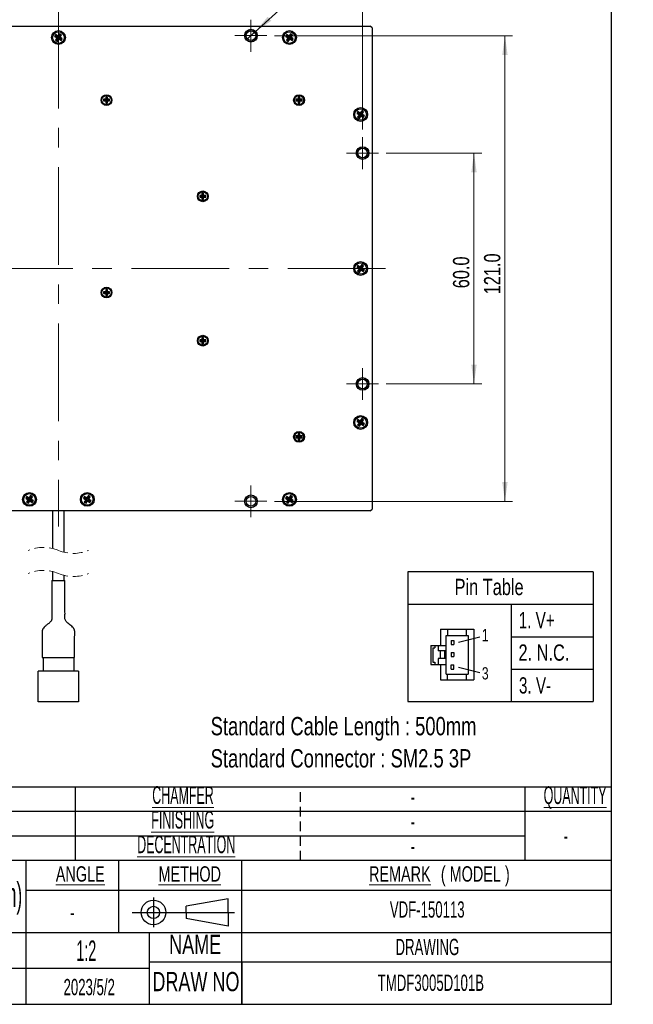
# Model space of a CAD drawing. Header units: millimetres. Extents: x 6 to 294, y 6 to 202.
# Tile 3 of 4: x 214 to 294, y 6 to 134. Entities that reach past the tile are written whole.
import ezdxf

# ---------------------------------------------------------------- set-up
doc = ezdxf.new("R2010")
doc.units = ezdxf.units.MM
doc.linetypes.add('CENTERX2', pattern=[20.32, 12.7, -2.54, 2.54, -2.54])
doc.linetypes.add('HIDDEN', pattern=[1.905, 1.27, -0.635])
doc.styles.add('SLDTEXTSTYLE0', font='TXT', dxfattribs={"width": 0.75})
doc.styles.add('SLDTEXTSTYLE1', font='TXT', dxfattribs={"width": 0.7})
doc.styles.add('SLDTEXTSTYLE2', font='TXT', dxfattribs={"width": 0.605})
doc.styles.add('SLDTEXTSTYLE3', font='TXT', dxfattribs={"width": 0.525})
doc.dimstyles.new('SLDDIMSTYLE0', dxfattribs={"dimtxt": 2.116667, "dimasz": 2.5, "dimexe": 0, "dimexo": 0.0625, "dimgap": 0.529167, "dimtad": 1, "dimdec": 1, "dimlfac": 2, "dimrnd": 1e-09, "dimzin": 4, "dimdsep": 46, "dimtxsty": 'SLDTEXTSTYLE0', "dimsah": 1, "dimcen": 0.09, "dimadec": 0, "dimazin": 1, "dimtfac": 1, "dimtdec": 1, "dimtofl": 0, "dimtmove": 0, "dimatfit": 3, "dimfxl": 1, "dimfrac": 2, "dimtolj": 1, "dimtzin": 12, "dimarcsym": 0})
doc.dimstyles.new('SLDDIMSTYLE3', dxfattribs={"dimtxt": 2.116667, "dimasz": 2.5, "dimexe": 0, "dimexo": 0.0625, "dimgap": 0.529167, "dimtad": 0, "dimtih": 1, "dimtoh": 1, "dimdec": 1, "dimlfac": 2, "dimrnd": 1e-09, "dimzin": 12, "dimdsep": 46, "dimtxsty": 'SLDTEXTSTYLE0', "dimblk1": 'NONE', "dimsah": 1, "dimcen": 0, "dimadec": 0, "dimazin": 3, "dimtfac": 1, "dimtdec": 1, "dimtmove": 0, "dimatfit": 3, "dimldrblk": 'NONE', "dimfxl": 1, "dimfrac": 2, "dimtolj": 1, "dimtzin": 12, "dimarcsym": 0})

# ---------------------------------------------------------------- blocks, each defined once
blk = doc.blocks.new('SW_NOTE_0')
at = {"color": 0, "linetype": 'Continuous', "lineweight": 0, "char_height": 2.3813, "attachment_point": 1, "style": 'SLDTEXTSTYLE0'}
for s, insert in [('Standard Cable Length : 500mm', (0, 3.07)), ('Standard Connector : SM2.5 3P', (0, -1.11))]:
    blk.add_mtext(s, dxfattribs=dict(at, insert=insert))
blk = doc.blocks.new('SW_NOTE_2')
at = {"color": 0, "linetype": 'Continuous', "lineweight": 0, "char_height": 2, "attachment_point": 2, "style": 'SLDTEXTSTYLE1'}
for s, insert in [('\\LREMARK', (4.5, 2.58)), ('( MODEL )', (14.3, 2.58))]:
    blk.add_mtext(s, dxfattribs=dict(at, insert=insert))
blk = doc.blocks.new('_D_6')
at = {"color": 7, "linetype": 'Continuous', "lineweight": 18}
for p, q in [((261.89, 117.05), (274.29, 117.05)), ((273.29, 117.05), (273.29, 87.05)), ((261.89, 87.05), (274.29, 87.05))]:
    blk.add_line(p, q, dxfattribs=at)
for points in [[(273.29, 117.05), (272.94, 114.55), (273.64, 114.55)], [(273.29, 87.05), (273.64, 89.55), (272.94, 89.55)]]:
    blk.add_solid(points, dxfattribs=at)
at = {"color": 7, "linetype": 'Continuous', "lineweight": 18, "insert": (270.56, 99.48), "char_height": 2.117, "attachment_point": 1, "rotation": 90, "style": 'SLDTEXTSTYLE0'}
blk.add_mtext('60.0', dxfattribs=at)
blk = doc.blocks.new('SW_SYMBOL_HOLE_DEPTH')
at = {"color": 0, "linetype": 'Continuous', "lineweight": 18}
for p, q in [((0, 875), (800, 875)), ((100, 555), (400, 75)), ((400, 875), (400, 75)), ((700, 555), (400, 75))]:
    blk.add_line(p, q, dxfattribs=at)
blk = doc.blocks.new('_D_7')
at = {"color": 7, "linetype": 'Continuous', "lineweight": 18}
for p, q in [((244.87, 132.81), (261.62, 148)), ((261.62, 148), (283.71, 148)), ((243.76, 131.8), (244.87, 132.81))]:
    blk.add_line(p, q, dxfattribs=at)
blk.add_solid([(244.87, 132.81), (246.96, 134.23), (246.49, 134.75)], dxfattribs=at)
at = {"color": 7, "linetype": 'Continuous', "lineweight": 18, "xscale": 0.0027037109, "yscale": 0.0027037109, "zscale": 0.0027037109}
blk.add_blockref('SW_SYMBOL_HOLE_DEPTH', (276.77, 148.3), dxfattribs=at)
at = {"color": 7, "linetype": 'Continuous', "lineweight": 18, "char_height": 2.117, "attachment_point": 1, "style": 'SLDTEXTSTYLE0'}
for s, insert in [('8x', (262.87, 150.73)), ('M3x0.5', (266.57, 150.73)), ('4.0', (279.8, 150.73))]:
    blk.add_mtext(s, dxfattribs=dict(at, insert=insert))
blk = doc.blocks.new('_NONE')
blk = doc.blocks.new('_D_8')
at = {"color": 7, "linetype": 'Continuous', "lineweight": 18}
for p, q in [((179.82, 120.13), (179.82, 150.58)), ((258.82, 120.13), (258.82, 150.58)), ((179.82, 149.58), (258.82, 149.58))]:
    blk.add_line(p, q, dxfattribs=at)
for points in [[(179.82, 149.58), (182.32, 149.23), (182.32, 149.93)], [(258.82, 149.58), (256.32, 149.93), (256.32, 149.23)]]:
    blk.add_solid(points, dxfattribs=at)
at = {"color": 7, "linetype": 'Continuous', "lineweight": 18, "insert": (215.52, 152.31), "char_height": 2.117, "attachment_point": 1, "style": 'SLDTEXTSTYLE0'}
blk.add_mtext('158.0', dxfattribs=at)
blk = doc.blocks.new('_D_9')
at = {"color": 7, "linetype": 'Continuous', "lineweight": 18}
for p, q in [((247.39, 132.3), (278.31, 132.3)), ((277.31, 132.3), (277.31, 71.8)), ((247.39, 71.8), (278.31, 71.8))]:
    blk.add_line(p, q, dxfattribs=at)
for points in [[(277.31, 132.3), (276.96, 129.8), (277.66, 129.8)], [(277.31, 71.8), (277.66, 74.3), (276.96, 74.3)]]:
    blk.add_solid(points, dxfattribs=at)
at = {"color": 7, "linetype": 'Continuous', "lineweight": 18, "insert": (274.59, 98.7), "char_height": 2.117, "attachment_point": 1, "rotation": 90, "style": 'SLDTEXTSTYLE0'}
blk.add_mtext('121.0', dxfattribs=at)
blk = doc.blocks.new('SW_CENTERMARKSYMBOL_1')
at = {"color": 0, "linetype": 'Continuous', "lineweight": 18}
for p, q in [((0, 1.25), (0, 2.07)), ((-1.25, 0), (-2.08, 0)), ((0, 0), (-1.25, 0)), ((0, 0), (0, 1.25)), ((0, 0), (0, -1.25)), ((0, 0), (1.25, 0)), ((1.25, 0), (2.07, 0)), ((0, -1.25), (0, -2.08))]:
    blk.add_line(p, q, dxfattribs=at)
blk = doc.blocks.new('SW_CENTERMARKSYMBOL_2')
at = {"color": 0, "linetype": 'Continuous', "lineweight": 18}
for p, q in [((0, 1.25), (0, 2.07)), ((-1.25, 0), (-2.08, 0)), ((0, 0), (-1.25, 0)), ((0, 0), (0, 1.25)), ((0, 0), (0, -1.25)), ((0, 0), (1.25, 0)), ((1.25, 0), (2.07, 0)), ((0, -1.25), (0, -2.08))]:
    blk.add_line(p, q, dxfattribs=at)
blk = doc.blocks.new('SW_CENTERMARKSYMBOL_3')
at = {"color": 0, "linetype": 'Continuous', "lineweight": 18}
for p, q in [((0, 1.25), (0, 2.07)), ((-1.25, 0), (-2.08, 0)), ((0, 0), (-1.25, 0)), ((0, 0), (0, 1.25)), ((0, 0), (0, -1.25)), ((0, 0), (1.25, 0)), ((1.25, 0), (2.07, 0)), ((0, -1.25), (0, -2.08))]:
    blk.add_line(p, q, dxfattribs=at)
blk = doc.blocks.new('SW_CENTERMARKSYMBOL_4')
at = {"color": 0, "linetype": 'Continuous', "lineweight": 18}
for p, q in [((0, 1.25), (0, 2.07)), ((-1.25, 0), (-2.07, 0)), ((0, 0), (-1.25, 0)), ((0, 0), (0, 1.25)), ((0, 0), (0, -1.25)), ((0, 0), (1.25, 0)), ((1.25, 0), (2.07, 0)), ((0, -1.25), (0, -2.07))]:
    blk.add_line(p, q, dxfattribs=at)

msp = doc.modelspace()

# ---------------------------------------------------------------- linework, layer by layer
at = {"color": 7, "linetype": 'Continuous', "lineweight": 25}
for p, q in [((291.144, 6.453), (291.144, 199.039)), ((178.816, 133.552), (259.816, 133.552)), ((260.066, 133.302), (259.816, 133.552)), ((260.066, 133.302), (260.066, 70.802)), ((218.974, 132.446), (218.813, 132.193)), ((218.967, 132.227), (218.813, 132.193)), ((218.813, 132.193), (219.109, 132.006)), ((219.109, 132.006), (218.922, 131.71)), ((219.008, 132.293), (218.967, 132.227)), ((218.967, 132.227), (219.263, 132.04)), ((219.27, 132.259), (218.974, 132.446)), ((219.008, 132.293), (218.974, 132.446)), ((219.304, 132.106), (219.008, 132.293)), ((219.263, 132.04), (219.076, 131.745)), ((219.263, 132.04), (219.109, 132.006)), ((219.141, 131.703), (219.328, 131.999)), ((219.176, 131.55), (219.363, 131.845)), ((219.457, 132.555), (219.27, 132.259)), ((219.304, 132.106), (219.27, 132.259)), ((219.491, 132.402), (219.304, 132.106)), ((219.328, 131.999), (219.363, 131.845)), ((219.328, 131.999), (219.624, 131.812)), ((219.363, 131.845), (219.659, 131.658)), ((219.37, 132.064), (219.557, 132.36)), ((219.37, 132.064), (219.523, 132.099)), ((219.665, 131.877), (219.37, 132.064)), ((219.71, 132.395), (219.457, 132.555)), ((219.491, 132.402), (219.457, 132.555)), ((219.557, 132.36), (219.491, 132.402)), ((219.523, 132.099), (219.71, 132.395)), ((219.819, 131.912), (219.523, 132.099)), ((219.557, 132.36), (219.71, 132.395)), ((219.624, 131.812), (219.665, 131.877)), ((219.624, 131.812), (219.659, 131.658)), ((219.659, 131.658), (219.819, 131.912)), ((219.665, 131.877), (219.819, 131.912)), ((248.974, 132.446), (248.813, 132.193)), ((248.967, 132.227), (248.813, 132.193)), ((248.813, 132.193), (249.109, 132.006)), ((249.109, 132.006), (248.922, 131.71)), ((249.008, 132.293), (248.967, 132.227)), ((248.967, 132.227), (249.263, 132.04)), ((249.27, 132.259), (248.974, 132.446)), ((249.008, 132.293), (248.974, 132.446)), ((249.304, 132.106), (249.008, 132.293)), ((249.263, 132.04), (249.076, 131.745)), ((249.263, 132.04), (249.109, 132.006)), ((249.141, 131.703), (249.328, 131.999)), ((249.176, 131.55), (249.363, 131.845)), ((249.457, 132.555), (249.27, 132.259)), ((249.304, 132.106), (249.27, 132.259)), ((249.491, 132.402), (249.304, 132.106)), ((249.328, 131.999), (249.363, 131.845)), ((249.328, 131.999), (249.624, 131.812)), ((249.363, 131.845), (249.659, 131.658)), ((249.37, 132.064), (249.557, 132.36)), ((249.37, 132.064), (249.523, 132.099)), ((249.665, 131.877), (249.37, 132.064)), ((249.71, 132.395), (249.457, 132.555)), ((249.491, 132.402), (249.457, 132.555)), ((249.557, 132.36), (249.491, 132.402)), ((249.523, 132.099), (249.71, 132.395)), ((249.819, 131.912), (249.523, 132.099)), ((249.557, 132.36), (249.71, 132.395)), ((249.624, 131.812), (249.665, 131.877)), ((249.624, 131.812), (249.659, 131.658)), ((249.659, 131.658), (249.819, 131.912)), ((249.665, 131.877), (249.819, 131.912)), ((219.076, 131.745), (218.922, 131.71)), ((218.922, 131.71), (219.176, 131.55)), ((219.076, 131.745), (219.141, 131.703)), ((219.141, 131.703), (219.176, 131.55)), ((249.076, 131.745), (248.922, 131.71)), ((248.922, 131.71), (249.176, 131.55)), ((249.076, 131.745), (249.141, 131.703)), ((249.141, 131.703), (249.176, 131.55)), ((225.679, 124.327), (225.454, 124.327)), ((225.454, 124.327), (225.454, 124.04)), ((225.565, 124.216), (225.454, 124.327)), ((225.567, 124.216), (225.565, 124.216)), ((225.565, 124.216), (225.565, 123.929)), ((225.567, 124.216), (225.679, 124.327)), ((225.567, 123.929), (225.567, 124.216)), ((225.679, 124.04), (225.679, 124.327)), ((250.679, 124.327), (250.454, 124.327)), ((250.454, 124.327), (250.454, 124.04)), ((250.565, 124.216), (250.454, 124.327)), ((250.567, 124.216), (250.565, 124.216)), ((250.565, 124.216), (250.565, 123.929)), ((250.567, 124.216), (250.679, 124.327)), ((250.567, 123.929), (250.567, 124.216)), ((250.679, 124.04), (250.679, 124.327)), ((225.454, 124.04), (225.166, 124.04)), ((225.166, 124.04), (225.166, 123.815)), ((225.277, 123.929), (225.166, 124.04)), ((225.277, 123.926), (225.166, 123.815)), ((225.166, 123.815), (225.454, 123.815)), ((225.565, 123.929), (225.277, 123.929)), ((225.277, 123.929), (225.277, 123.926)), ((225.277, 123.926), (225.565, 123.926)), ((225.565, 123.929), (225.454, 124.04)), ((225.565, 123.926), (225.454, 123.815)), ((225.454, 123.815), (225.454, 123.527)), ((225.565, 123.639), (225.454, 123.527)), ((225.454, 123.527), (225.679, 123.527)), ((225.565, 123.926), (225.565, 123.639)), ((225.565, 123.639), (225.567, 123.639)), ((225.567, 123.929), (225.679, 124.04)), ((225.855, 123.929), (225.567, 123.929)), ((225.567, 123.926), (225.679, 123.815)), ((225.567, 123.926), (225.855, 123.926)), ((225.567, 123.639), (225.567, 123.926)), ((225.567, 123.639), (225.679, 123.527)), ((225.966, 124.04), (225.679, 124.04)), ((225.679, 123.527), (225.679, 123.815)), ((225.679, 123.815), (225.966, 123.815)), ((225.855, 123.929), (225.966, 124.04)), ((225.855, 123.926), (225.855, 123.929)), ((225.855, 123.926), (225.966, 123.815)), ((225.966, 123.815), (225.966, 124.04)), ((250.454, 124.04), (250.166, 124.04)), ((250.166, 124.04), (250.166, 123.815)), ((250.277, 123.929), (250.166, 124.04)), ((250.277, 123.926), (250.166, 123.815)), ((250.166, 123.815), (250.454, 123.815)), ((250.565, 123.929), (250.277, 123.929)), ((250.277, 123.929), (250.277, 123.926)), ((250.277, 123.926), (250.565, 123.926)), ((250.565, 123.929), (250.454, 124.04)), ((250.565, 123.926), (250.454, 123.815)), ((250.454, 123.815), (250.454, 123.527)), ((250.565, 123.639), (250.454, 123.527)), ((250.454, 123.527), (250.679, 123.527)), ((250.565, 123.926), (250.565, 123.639)), ((250.565, 123.639), (250.567, 123.639)), ((250.567, 123.929), (250.679, 124.04)), ((250.855, 123.929), (250.567, 123.929)), ((250.567, 123.926), (250.679, 123.815)), ((250.567, 123.926), (250.855, 123.926)), ((250.567, 123.639), (250.567, 123.926)), ((250.567, 123.639), (250.679, 123.527)), ((250.966, 124.04), (250.679, 124.04)), ((250.679, 123.527), (250.679, 123.815)), ((250.679, 123.815), (250.966, 123.815)), ((250.855, 123.929), (250.966, 124.04)), ((250.855, 123.926), (250.855, 123.929)), ((250.855, 123.926), (250.966, 123.815)), ((250.966, 123.815), (250.966, 124.04)), ((258.224, 122.446), (258.063, 122.193)), ((258.217, 122.227), (258.063, 122.193)), ((258.063, 122.193), (258.359, 122.006)), ((258.359, 122.006), (258.172, 121.71)), ((258.326, 121.745), (258.172, 121.71)), ((258.172, 121.71), (258.426, 121.55)), ((258.258, 122.293), (258.217, 122.227)), ((258.217, 122.227), (258.513, 122.04)), ((258.52, 122.259), (258.224, 122.446)), ((258.258, 122.293), (258.224, 122.446)), ((258.554, 122.106), (258.258, 122.293)), ((258.513, 122.04), (258.326, 121.745)), ((258.326, 121.745), (258.391, 121.703)), ((258.513, 122.04), (258.359, 122.006)), ((258.391, 121.703), (258.578, 121.999)), ((258.391, 121.703), (258.426, 121.55)), ((258.426, 121.55), (258.613, 121.845)), ((258.707, 122.555), (258.52, 122.259)), ((258.554, 122.106), (258.52, 122.259)), ((258.741, 122.402), (258.554, 122.106)), ((258.578, 121.999), (258.613, 121.845)), ((258.578, 121.999), (258.874, 121.812)), ((258.613, 121.845), (258.909, 121.658)), ((258.62, 122.064), (258.807, 122.36)), ((258.62, 122.064), (258.773, 122.099)), ((258.915, 121.877), (258.62, 122.064)), ((258.96, 122.395), (258.707, 122.555)), ((258.741, 122.402), (258.707, 122.555)), ((258.807, 122.36), (258.741, 122.402)), ((258.773, 122.099), (258.96, 122.395)), ((259.069, 121.912), (258.773, 122.099)), ((258.807, 122.36), (258.96, 122.395)), ((258.874, 121.812), (258.915, 121.877)), ((258.874, 121.812), (258.909, 121.658)), ((258.909, 121.658), (259.069, 121.912)), ((258.915, 121.877), (259.069, 121.912)), ((237.954, 111.54), (237.666, 111.54)), ((237.666, 111.54), (237.666, 111.315)), ((237.777, 111.429), (237.666, 111.54)), ((237.777, 111.426), (237.666, 111.315)), ((237.666, 111.315), (237.954, 111.315)), ((238.065, 111.429), (237.777, 111.429)), ((237.777, 111.429), (237.777, 111.426)), ((237.777, 111.426), (238.065, 111.426)), ((238.179, 111.827), (237.954, 111.827)), ((237.954, 111.827), (237.954, 111.54)), ((238.065, 111.716), (237.954, 111.827)), ((238.065, 111.429), (237.954, 111.54)), ((238.065, 111.426), (237.954, 111.315)), ((237.954, 111.315), (237.954, 111.027)), ((238.067, 111.716), (238.065, 111.716)), ((238.065, 111.716), (238.065, 111.429)), ((238.065, 111.426), (238.065, 111.139)), ((238.067, 111.716), (238.179, 111.827)), ((238.067, 111.429), (238.067, 111.716)), ((238.067, 111.429), (238.179, 111.54)), ((238.355, 111.429), (238.067, 111.429)), ((238.067, 111.426), (238.179, 111.315)), ((238.067, 111.426), (238.355, 111.426)), ((238.067, 111.139), (238.067, 111.426)), ((238.179, 111.54), (238.179, 111.827)), ((238.466, 111.54), (238.179, 111.54)), ((238.179, 111.027), (238.179, 111.315)), ((238.179, 111.315), (238.466, 111.315)), ((238.355, 111.429), (238.466, 111.54)), ((238.355, 111.426), (238.355, 111.429)), ((238.355, 111.426), (238.466, 111.315)), ((238.466, 111.315), (238.466, 111.54)), ((238.065, 111.139), (237.954, 111.027)), ((237.954, 111.027), (238.179, 111.027)), ((238.065, 111.139), (238.067, 111.139)), ((238.067, 111.139), (238.179, 111.027)), ((258.224, 102.446), (258.063, 102.193)), ((258.52, 102.259), (258.224, 102.446)), ((258.258, 102.293), (258.224, 102.446)), ((258.707, 102.555), (258.52, 102.259)), ((258.741, 102.402), (258.554, 102.106)), ((258.62, 102.064), (258.807, 102.36)), ((258.96, 102.395), (258.707, 102.555)), ((258.741, 102.402), (258.707, 102.555)), ((258.807, 102.36), (258.741, 102.402)), ((258.773, 102.099), (258.96, 102.395)), ((258.807, 102.36), (258.96, 102.395)), ((258.217, 102.227), (258.063, 102.193)), ((258.063, 102.193), (258.359, 102.006)), ((258.359, 102.006), (258.172, 101.71)), ((258.326, 101.745), (258.172, 101.71)), ((258.172, 101.71), (258.426, 101.55)), ((258.258, 102.293), (258.217, 102.227)), ((258.217, 102.227), (258.513, 102.04)), ((258.554, 102.106), (258.258, 102.293)), ((258.513, 102.04), (258.326, 101.745)), ((258.326, 101.745), (258.391, 101.703)), ((258.513, 102.04), (258.359, 102.006)), ((258.391, 101.703), (258.578, 101.999)), ((258.391, 101.703), (258.426, 101.55)), ((258.426, 101.55), (258.613, 101.845)), ((258.554, 102.106), (258.52, 102.259)), ((258.578, 101.999), (258.613, 101.845)), ((258.578, 101.999), (258.874, 101.812)), ((258.613, 101.845), (258.909, 101.658)), ((258.62, 102.064), (258.773, 102.099)), ((258.915, 101.877), (258.62, 102.064)), ((259.069, 101.912), (258.773, 102.099)), ((258.874, 101.812), (258.915, 101.877)), ((258.874, 101.812), (258.909, 101.658)), ((258.909, 101.658), (259.069, 101.912)), ((258.915, 101.877), (259.069, 101.912)), ((225.454, 99.04), (225.166, 99.04)), ((225.166, 99.04), (225.166, 98.815)), ((225.277, 98.929), (225.166, 99.04)), ((225.277, 98.926), (225.166, 98.815)), ((225.166, 98.815), (225.454, 98.815)), ((225.565, 98.929), (225.277, 98.929)), ((225.277, 98.929), (225.277, 98.926)), ((225.277, 98.926), (225.565, 98.926)), ((225.679, 99.327), (225.454, 99.327)), ((225.454, 99.327), (225.454, 99.04)), ((225.565, 99.216), (225.454, 99.327)), ((225.565, 98.929), (225.454, 99.04)), ((225.565, 98.926), (225.454, 98.815)), ((225.454, 98.815), (225.454, 98.527)), ((225.565, 98.639), (225.454, 98.527)), ((225.454, 98.527), (225.679, 98.527)), ((225.567, 99.216), (225.565, 99.216)), ((225.565, 99.216), (225.565, 98.929)), ((225.565, 98.926), (225.565, 98.639)), ((225.565, 98.639), (225.567, 98.639)), ((225.567, 99.216), (225.679, 99.327)), ((225.567, 98.929), (225.567, 99.216)), ((225.567, 98.929), (225.679, 99.04)), ((225.855, 98.929), (225.567, 98.929)), ((225.567, 98.926), (225.679, 98.815)), ((225.567, 98.926), (225.855, 98.926)), ((225.567, 98.639), (225.567, 98.926)), ((225.567, 98.639), (225.679, 98.527)), ((225.679, 99.04), (225.679, 99.327)), ((225.966, 99.04), (225.679, 99.04)), ((225.679, 98.527), (225.679, 98.815)), ((225.679, 98.815), (225.966, 98.815)), ((225.855, 98.929), (225.966, 99.04)), ((225.855, 98.926), (225.855, 98.929)), ((225.855, 98.926), (225.966, 98.815)), ((225.966, 98.815), (225.966, 99.04)), ((237.954, 92.79), (237.666, 92.79)), ((237.666, 92.79), (237.666, 92.565)), ((237.777, 92.679), (237.666, 92.79)), ((237.777, 92.676), (237.666, 92.565)), ((237.666, 92.565), (237.954, 92.565)), ((238.065, 92.679), (237.777, 92.679)), ((237.777, 92.679), (237.777, 92.676)), ((237.777, 92.676), (238.065, 92.676)), ((238.179, 93.077), (237.954, 93.077)), ((237.954, 93.077), (237.954, 92.79)), ((238.065, 92.966), (237.954, 93.077)), ((238.065, 92.679), (237.954, 92.79)), ((238.065, 92.676), (237.954, 92.565)), ((237.954, 92.565), (237.954, 92.277)), ((238.065, 92.389), (237.954, 92.277)), ((237.954, 92.277), (238.179, 92.277)), ((238.067, 92.966), (238.065, 92.966)), ((238.065, 92.966), (238.065, 92.679)), ((238.065, 92.676), (238.065, 92.389)), ((238.065, 92.389), (238.067, 92.389)), ((238.067, 92.966), (238.179, 93.077)), ((238.067, 92.679), (238.067, 92.966)), ((238.067, 92.679), (238.179, 92.79)), ((238.355, 92.679), (238.067, 92.679)), ((238.067, 92.676), (238.179, 92.565)), ((238.067, 92.676), (238.355, 92.676)), ((238.067, 92.389), (238.067, 92.676)), ((238.067, 92.389), (238.179, 92.277)), ((238.179, 92.79), (238.179, 93.077)), ((238.466, 92.79), (238.179, 92.79)), ((238.179, 92.277), (238.179, 92.565)), ((238.179, 92.565), (238.466, 92.565)), ((238.355, 92.679), (238.466, 92.79)), ((238.355, 92.676), (238.355, 92.679)), ((238.355, 92.676), (238.466, 92.565)), ((238.466, 92.565), (238.466, 92.79)), ((258.224, 82.446), (258.063, 82.193)), ((258.217, 82.227), (258.063, 82.193)), ((258.063, 82.193), (258.359, 82.006)), ((258.359, 82.006), (258.172, 81.71)), ((258.258, 82.293), (258.217, 82.227)), ((258.217, 82.227), (258.513, 82.04)), ((258.52, 82.259), (258.224, 82.446)), ((258.258, 82.293), (258.224, 82.446)), ((258.554, 82.106), (258.258, 82.293)), ((258.513, 82.04), (258.326, 81.745)), ((258.513, 82.04), (258.359, 82.006)), ((258.391, 81.703), (258.578, 81.999)), ((258.707, 82.555), (258.52, 82.259)), ((258.554, 82.106), (258.52, 82.259)), ((258.741, 82.402), (258.554, 82.106)), ((258.578, 81.999), (258.613, 81.845)), ((258.578, 81.999), (258.874, 81.812)), ((258.62, 82.064), (258.807, 82.36)), ((258.62, 82.064), (258.773, 82.099)), ((258.915, 81.877), (258.62, 82.064)), ((258.96, 82.395), (258.707, 82.555)), ((258.741, 82.402), (258.707, 82.555)), ((258.807, 82.36), (258.741, 82.402)), ((258.773, 82.099), (258.96, 82.395)), ((259.069, 81.912), (258.773, 82.099)), ((258.807, 82.36), (258.96, 82.395)), ((258.874, 81.812), (258.915, 81.877)), ((258.909, 81.658), (259.069, 81.912)), ((258.915, 81.877), (259.069, 81.912)), ((258.326, 81.745), (258.172, 81.71)), ((258.172, 81.71), (258.426, 81.55)), ((258.326, 81.745), (258.391, 81.703)), ((258.391, 81.703), (258.426, 81.55)), ((258.426, 81.55), (258.613, 81.845)), ((258.613, 81.845), (258.909, 81.658)), ((258.874, 81.812), (258.909, 81.658)), ((250.454, 80.29), (250.166, 80.29)), ((250.166, 80.29), (250.166, 80.065)), ((250.277, 80.179), (250.166, 80.29)), ((250.277, 80.176), (250.166, 80.065)), ((250.166, 80.065), (250.454, 80.065)), ((250.565, 80.179), (250.277, 80.179)), ((250.277, 80.179), (250.277, 80.176)), ((250.277, 80.176), (250.565, 80.176)), ((250.679, 80.577), (250.454, 80.577)), ((250.454, 80.577), (250.454, 80.29)), ((250.565, 80.466), (250.454, 80.577)), ((250.565, 80.179), (250.454, 80.29)), ((250.565, 80.176), (250.454, 80.065)), ((250.454, 80.065), (250.454, 79.777)), ((250.565, 79.889), (250.454, 79.777)), ((250.454, 79.777), (250.679, 79.777)), ((250.567, 80.466), (250.565, 80.466)), ((250.565, 80.466), (250.565, 80.179)), ((250.565, 80.176), (250.565, 79.889)), ((250.565, 79.889), (250.567, 79.889)), ((250.567, 80.466), (250.679, 80.577)), ((250.567, 80.179), (250.567, 80.466)), ((250.567, 80.179), (250.679, 80.29)), ((250.855, 80.179), (250.567, 80.179)), ((250.567, 80.176), (250.679, 80.065)), ((250.567, 80.176), (250.855, 80.176)), ((250.567, 79.889), (250.567, 80.176)), ((250.567, 79.889), (250.679, 79.777)), ((250.679, 80.29), (250.679, 80.577)), ((250.966, 80.29), (250.679, 80.29)), ((250.679, 79.777), (250.679, 80.065)), ((250.679, 80.065), (250.966, 80.065)), ((250.855, 80.179), (250.966, 80.29)), ((250.855, 80.176), (250.855, 80.179)), ((250.855, 80.176), (250.966, 80.065)), ((250.966, 80.065), (250.966, 80.29)), ((215.224, 72.446), (215.063, 72.193)), ((215.217, 72.227), (215.063, 72.193)), ((215.063, 72.193), (215.359, 72.006)), ((215.359, 72.006), (215.172, 71.71)), ((215.326, 71.745), (215.172, 71.71)), ((215.172, 71.71), (215.426, 71.55)), ((215.258, 72.293), (215.217, 72.227)), ((215.217, 72.227), (215.513, 72.04)), ((215.52, 72.259), (215.224, 72.446)), ((215.258, 72.293), (215.224, 72.446)), ((215.554, 72.106), (215.258, 72.293)), ((215.513, 72.04), (215.326, 71.745)), ((215.326, 71.745), (215.391, 71.703)), ((215.513, 72.04), (215.359, 72.006)), ((215.391, 71.703), (215.578, 71.999)), ((215.391, 71.703), (215.426, 71.55)), ((215.426, 71.55), (215.613, 71.845)), ((215.707, 72.555), (215.52, 72.259)), ((215.554, 72.106), (215.52, 72.259)), ((215.741, 72.402), (215.554, 72.106)), ((215.578, 71.999), (215.613, 71.845)), ((215.578, 71.999), (215.874, 71.812)), ((215.613, 71.845), (215.909, 71.658)), ((215.62, 72.064), (215.807, 72.36)), ((215.62, 72.064), (215.773, 72.099)), ((215.915, 71.877), (215.62, 72.064)), ((215.96, 72.395), (215.707, 72.555)), ((215.741, 72.402), (215.707, 72.555)), ((215.807, 72.36), (215.741, 72.402)), ((215.773, 72.099), (215.96, 72.395)), ((216.069, 71.912), (215.773, 72.099)), ((215.807, 72.36), (215.96, 72.395)), ((215.874, 71.812), (215.915, 71.877)), ((215.874, 71.812), (215.909, 71.658)), ((215.909, 71.658), (216.069, 71.912)), ((215.915, 71.877), (216.069, 71.912)), ((222.724, 72.446), (222.563, 72.193)), ((222.717, 72.227), (222.563, 72.193)), ((222.563, 72.193), (222.859, 72.006)), ((222.859, 72.006), (222.672, 71.71)), ((222.826, 71.745), (222.672, 71.71)), ((222.672, 71.71), (222.926, 71.55)), ((222.758, 72.293), (222.717, 72.227)), ((222.717, 72.227), (223.013, 72.04)), ((223.02, 72.259), (222.724, 72.446)), ((222.758, 72.293), (222.724, 72.446)), ((223.054, 72.106), (222.758, 72.293)), ((223.013, 72.04), (222.826, 71.745)), ((222.826, 71.745), (222.891, 71.703)), ((223.013, 72.04), (222.859, 72.006)), ((222.891, 71.703), (223.078, 71.999)), ((222.891, 71.703), (222.926, 71.55)), ((222.926, 71.55), (223.113, 71.845)), ((223.207, 72.555), (223.02, 72.259)), ((223.054, 72.106), (223.02, 72.259)), ((223.241, 72.402), (223.054, 72.106)), ((223.078, 71.999), (223.113, 71.845)), ((223.078, 71.999), (223.374, 71.812)), ((223.113, 71.845), (223.409, 71.658)), ((223.12, 72.064), (223.307, 72.36)), ((223.12, 72.064), (223.273, 72.099)), ((223.415, 71.877), (223.12, 72.064)), ((223.46, 72.395), (223.207, 72.555)), ((223.241, 72.402), (223.207, 72.555)), ((223.307, 72.36), (223.241, 72.402)), ((223.273, 72.099), (223.46, 72.395)), ((223.569, 71.912), (223.273, 72.099)), ((223.307, 72.36), (223.46, 72.395)), ((223.374, 71.812), (223.415, 71.877)), ((223.374, 71.812), (223.409, 71.658)), ((223.409, 71.658), (223.569, 71.912)), ((223.415, 71.877), (223.569, 71.912)), ((248.974, 72.446), (248.813, 72.193)), ((248.967, 72.227), (248.813, 72.193)), ((248.813, 72.193), (249.109, 72.006)), ((249.109, 72.006), (248.922, 71.71)), ((249.076, 71.745), (248.922, 71.71)), ((248.922, 71.71), (249.176, 71.55)), ((249.008, 72.293), (248.967, 72.227)), ((248.967, 72.227), (249.263, 72.04)), ((249.27, 72.259), (248.974, 72.446)), ((249.008, 72.293), (248.974, 72.446)), ((249.304, 72.106), (249.008, 72.293)), ((249.263, 72.04), (249.076, 71.745)), ((249.076, 71.745), (249.141, 71.703)), ((249.263, 72.04), (249.109, 72.006)), ((249.141, 71.703), (249.328, 71.999)), ((249.141, 71.703), (249.176, 71.55)), ((249.176, 71.55), (249.363, 71.845)), ((249.457, 72.555), (249.27, 72.259)), ((249.304, 72.106), (249.27, 72.259)), ((249.491, 72.402), (249.304, 72.106)), ((249.328, 71.999), (249.363, 71.845)), ((249.328, 71.999), (249.624, 71.812)), ((249.363, 71.845), (249.659, 71.658)), ((249.37, 72.064), (249.557, 72.36)), ((249.37, 72.064), (249.523, 72.099)), ((249.665, 71.877), (249.37, 72.064)), ((249.71, 72.395), (249.457, 72.555)), ((249.491, 72.402), (249.457, 72.555)), ((249.557, 72.36), (249.491, 72.402)), ((249.523, 72.099), (249.71, 72.395)), ((249.819, 71.912), (249.523, 72.099)), ((249.557, 72.36), (249.71, 72.395)), ((249.624, 71.812), (249.665, 71.877)), ((249.624, 71.812), (249.659, 71.658)), ((249.659, 71.658), (249.819, 71.912)), ((249.665, 71.877), (249.819, 71.912)), ((259.816, 70.552), (178.816, 70.552)), ((218.566, 70.552), (218.566, 65.675)), ((220.066, 65.183), (220.066, 70.552)), ((259.816, 70.552), (260.066, 70.802)), ((218.466, 61.507), (220.166, 61.507)), ((218.566, 62.675), (218.566, 61.507)), ((220.066, 61.507), (220.066, 62.183)), ((288.789, 62.64), (264.677, 62.64)), ((264.677, 62.64), (264.677, 45.795)), ((288.789, 62.64), (288.789, 45.795)), ((264.677, 58.429), (288.789, 58.429)), ((278.136, 58.429), (278.136, 45.795)), ((268.947, 55.181), (273.277, 55.181)), ((268.947, 55.181), (268.947, 53.079)), ((269.865, 55.181), (269.865, 54.366)), ((272.318, 54.366), (272.318, 55.181)), ((273.277, 55.181), (273.277, 48.598)), ((269.677, 54.366), (272.53, 54.366)), ((269.677, 49.334), (269.677, 54.366)), ((271.279, 53.522), (274.067, 54.215)), ((272.53, 54.366), (272.53, 49.334)), ((278.136, 54.218), (288.789, 54.218)), ((267.701, 53.079), (269.677, 53.079)), ((267.701, 53.079), (267.701, 50.612)), ((267.923, 52.776), (267.923, 50.922)), ((267.923, 52.776), (268.221, 52.776)), ((268.221, 53.079), (268.221, 52.776)), ((268.657, 53.079), (268.657, 52.395)), ((270.345, 53.707), (270.345, 53.188)), ((270.345, 53.707), (270.653, 53.707)), ((270.345, 53.188), (270.653, 53.188)), ((270.653, 53.707), (270.653, 53.188)), ((217.216, 51.507), (217.466, 51.507)), ((217.316, 51.507), (217.316, 49.732)), ((217.466, 51.507), (221.166, 51.507)), ((221.166, 51.507), (221.416, 51.507)), ((221.316, 51.507), (221.316, 49.732)), ((269.677, 52.395), (268.657, 52.395)), ((269.677, 51.381), (268.657, 51.381)), ((268.657, 51.381), (268.657, 50.612)), ((268.894, 52.395), (268.894, 51.381)), ((269.469, 52.395), (269.469, 51.381)), ((270.345, 52.14), (270.345, 51.62)), ((270.345, 52.14), (270.653, 52.14)), ((270.345, 51.62), (270.653, 51.62)), ((270.653, 52.14), (270.653, 51.62)), ((267.701, 50.612), (269.677, 50.612)), ((267.923, 50.922), (268.221, 50.922)), ((268.221, 50.922), (268.221, 50.612)), ((268.944, 50.612), (268.944, 48.598)), ((270.345, 50.54), (270.653, 50.54)), ((270.345, 50.012), (270.345, 50.54)), ((270.345, 50.012), (270.653, 50.012)), ((270.653, 50.012), (270.653, 50.54)), ((271.279, 50.25), (274.059, 49.555)), ((278.136, 50.006), (288.789, 50.006)), ((216.691, 45.732), (216.691, 49.732)), ((221.941, 49.732), (216.691, 49.732)), ((221.941, 49.732), (221.941, 45.732)), ((269.677, 49.334), (272.53, 49.334)), ((269.865, 48.598), (269.865, 49.334)), ((272.318, 48.598), (272.318, 49.334)), ((268.944, 48.598), (273.277, 48.598)), ((221.941, 45.732), (216.691, 45.732)), ((264.677, 45.795), (288.789, 45.795)), ((139.144, 34.72), (291.144, 34.72)), ((221.544, 25.12), (221.544, 34.72)), ((279.944, 25.12), (279.944, 34.72)), ((291.144, 31.52), (139.144, 31.52)), ((279.944, 28.32), (163.144, 28.32)), ((291.144, 25.12), (163.144, 25.12)), ((215.144, 15.786), (215.144, 25.12)), ((227.144, 15.786), (227.144, 25.12)), ((243.144, 6.453), (243.144, 25.12)), ((291.144, 21.253), (215.144, 21.253)), ((231.658, 20.314), (231.658, 16.474)), ((241.354, 20.174), (235.917, 19.205)), ((235.917, 18.394), (235.917, 19.205)), ((241.354, 18.394), (241.354, 20.174)), ((228.88, 18.394), (242.206, 18.394)), ((235.917, 18.394), (235.917, 17.583)), ((241.354, 18.394), (241.354, 16.614)), ((241.354, 16.614), (235.917, 17.583)), ((203.144, 15.786), (291.144, 15.786)), ((215.144, 6.453), (215.144, 15.786)), ((231.144, 6.453), (231.144, 15.786)), ((291.144, 11.92), (231.144, 11.92)), ((243.144, 11.92), (243.144, 6.453)), ((231.144, 11.12), (203.144, 11.12)), ((5.901, 6.453), (291.144, 6.453))]:
    msp.add_line(p, q, dxfattribs=at)
at = {"color": 7, "linetype": 'CENTERX2', "lineweight": 18}
for p, q in [((219.316, 135.552), (219.316, 68.552)), ((261.816, 102.052), (176.816, 102.052))]:
    msp.add_line(p, q, dxfattribs=at)
at = {"color": 7, "linetype": 'HIDDEN', "lineweight": 25}
msp.add_line((250.744, 25.12), (250.744, 34.72), dxfattribs=at)
at = {"color": 7, "linetype": 'Continuous', "lineweight": 25}
for centre, radius in [((244.316, 132.302), 0.825), ((219.316, 132.052), 0.9), ((219.316, 132.052), 0.75), ((244.316, 132.302), 0.625), ((249.316, 132.052), 0.9), ((249.316, 132.052), 0.75), ((225.566, 123.927), 0.7), ((225.566, 123.927), 0.6), ((250.566, 123.927), 0.7), ((250.566, 123.927), 0.6), ((258.566, 122.052), 0.9), ((258.566, 122.052), 0.75), ((258.816, 117.052), 0.825), ((258.816, 117.052), 0.625), ((238.066, 111.427), 0.7), ((238.066, 111.427), 0.6), ((258.566, 102.052), 0.9), ((258.566, 102.052), 0.75), ((225.566, 98.927), 0.7), ((225.566, 98.927), 0.6), ((238.066, 92.677), 0.7), ((238.066, 92.677), 0.6), ((258.816, 87.052), 0.825), ((258.816, 87.052), 0.625), ((258.566, 82.052), 0.9), ((258.566, 82.052), 0.75), ((250.566, 80.177), 0.7), ((250.566, 80.177), 0.6), ((215.566, 72.052), 0.9), ((223.066, 72.052), 0.9), ((249.316, 72.052), 0.9), ((215.566, 72.052), 0.75), ((223.066, 72.052), 0.75), ((244.316, 71.802), 0.825), ((244.316, 71.802), 0.625), ((249.316, 72.052), 0.75), ((231.658, 18.394), 1.6), ((231.658, 18.394), 0.8)]:
    msp.add_circle(centre, radius, dxfattribs=at)
at = {"color": 7, "linetype": 'Continuous', "lineweight": 0}
for centre, start, end in [((244.316, 132.302), 254.99141, 194.99809), ((258.816, 117.052), 254.99332, 194.9982), ((258.816, 87.052), 254.99336, 194.99836)]:
    msp.add_arc(centre, 0.75, start, end, dxfattribs=at)
at = {"color": 7, "linetype": 'HIDDEN', "lineweight": 18}
for centre, start, end in [((217.354, 60.719), 67.38014, 112.61986), ((221.279, 70.139), 247.38014, 292.61986), ((217.354, 57.719), 67.38014, 112.61986), ((221.279, 67.139), 247.38014, 292.61986)]:
    msp.add_arc(centre, 5.103, start, end, dxfattribs=at)
at = {"color": 7, "linetype": 'Continuous', "lineweight": 25}
for points, knots in [([(218.466, 61.507), (218.468, 61.114), (218.47, 60.392), (218.478, 59.402), (218.48, 58.601), (218.475, 57.987), (218.467, 57.515), (218.457, 57.149), (218.477, 56.831), (218.488, 56.587), (218.441, 56.395), (218.343, 56.201), (218.131, 55.986), (217.839, 55.774), (217.569, 55.566), (217.397, 55.385), (217.306, 55.244), (217.252, 55.133), (217.218, 55.026), (217.198, 54.916), (217.189, 54.827), (217.186, 54.748), (217.186, 54.685), (217.187, 54.631), (217.19, 54.577), (217.193, 54.523), (217.197, 54.475), (217.202, 54.418), (217.208, 54.357), (217.215, 54.279), (217.22, 54.199), (217.218, 54.106), (217.216, 54.025), (217.216, 53.962), (217.216, 53.921), (217.216, 53.89), (217.216, 53.859), (217.216, 53.829), (217.216, 53.8), (217.216, 53.744), (217.216, 53.662), (217.216, 53.54), (217.216, 53.308), (217.216, 52.9), (217.216, 52.267), (217.216, 51.781), (217.216, 51.507)], [0, 0, 0, 0, 0.1120434, 0.2063834, 0.2826708, 0.3409065, 0.3817378, 0.4175953, 0.4454317, 0.4729505, 0.4868608, 0.5013462, 0.5343775, 0.5717034, 0.604608, 0.6314886, 0.6427226, 0.6523343, 0.6667624, 0.6744264, 0.6843102, 0.6923046, 0.6970433, 0.7022381, 0.707662, 0.7127407, 0.7174193, 0.7216869, 0.7289941, 0.7348204, 0.744031, 0.7519568, 0.7614304, 0.7670929, 0.7700494, 0.7730193, 0.7759594, 0.7788342, 0.781614, 0.784276, 0.7950112, 0.8049653, 0.8191969, 0.8611956, 0.9215841, 1, 1, 1, 1]), ([(221.416, 54.039), (221.414, 54.083), (221.412, 54.168), (221.419, 54.307), (221.431, 54.43), (221.439, 54.525), (221.442, 54.581), (221.444, 54.623), (221.446, 54.69), (221.446, 54.787), (221.436, 54.903), (221.419, 55.002), (221.398, 55.075), (221.379, 55.13), (221.358, 55.177), (221.335, 55.225), (221.304, 55.279), (221.263, 55.339), (221.212, 55.404), (221.106, 55.522), (220.922, 55.678), (220.672, 55.86), (220.412, 56.066), (220.226, 56.288), (220.131, 56.607), (220.178, 57.002), (220.164, 57.558), (220.154, 58.267), (220.153, 59.158), (220.161, 60.262), (220.164, 61.068), (220.166, 61.507)], [0, 0, 0, 0, 0.0163626, 0.0321504, 0.0521687, 0.0628402, 0.0681793, 0.0734731, 0.0786917, 0.0933838, 0.109799, 0.1223395, 0.131194, 0.1386394, 0.1440358, 0.1506533, 0.1584885, 0.1675559, 0.1778922, 0.1895474, 0.2273453, 0.2686423, 0.3057023, 0.3525679, 0.3742925, 0.4292816, 0.4995015, 0.5844732, 0.6962809, 0.8349828, 1, 1, 1, 1]), ([(221.413, 54.184), (221.414, 54.192), (221.414, 54.2), (221.414, 54.196), (221.414, 54.196)], [0, 0, 0, 0, 0.9867487, 1, 1, 1, 1]), ([(221.416, 51.507), (221.416, 51.886), (221.416, 52.392), (221.416, 52.981), (221.416, 53.231), (221.416, 53.377), (221.416, 53.47), (221.416, 53.559), (221.416, 53.679), (221.416, 53.826), (221.417, 53.959), (221.415, 54.063), (221.414, 54.109), (221.414, 54.13)], [0, 0, 0, 0, 0.4342726, 0.5781035, 0.6730386, 0.7210429, 0.7447639, 0.7787297, 0.8234714, 0.8813684, 0.9472954, 0.9756652, 1, 1, 1, 1])]:
    msp.add_open_spline(points, degree=3, knots=knots, dxfattribs=at)

# ---------------------------------------------------------------- block references
at = {"color": 7, "linetype": 'Continuous', "lineweight": 18}
for name, p in [('SW_CENTERMARKSYMBOL_1', (244.316, 132.302)), ('SW_CENTERMARKSYMBOL_2', (258.816, 117.052)), ('SW_CENTERMARKSYMBOL_3', (258.816, 87.052)), ('SW_CENTERMARKSYMBOL_4', (244.316, 71.802))]:
    msp.add_blockref(name, p, dxfattribs=at)
at = {"color": 7, "linetype": 'Continuous', "lineweight": 0}
for name, p in [('SW_NOTE_0', (239.087, 40.715)), ('SW_NOTE_2', (259.158, 21.811))]:
    msp.add_blockref(name, p, dxfattribs=at)

# ---------------------------------------------------------------- texts
for s, insert, char_height, attachment_point, style in [('Pin Table', (270.769, 61.733), 2.1167, 1, 'SLDTEXTSTYLE0'), ('1. V+', (279.094, 57.416), 2.1167, 1, 'SLDTEXTSTYLE1'), ('1', (274.307, 55.215), 1.587, 1, 'SLDTEXTSTYLE0'), ('2. N.C.', (279.07, 53.213), 2.1167, 1, 'SLDTEXTSTYLE0'), ('3', (274.307, 50.247), 1.587, 1, 'SLDTEXTSTYLE0'), ('3. V-', (279.128, 48.948), 2.1167, 1, 'SLDTEXTSTYLE1'), ('\\LCHAMFER', (235.495, 34.788), 2.3, 2, 'SLDTEXTSTYLE3'), ('\\LQUANTITY', (286.421, 34.773), 2.3, 2, 'SLDTEXTSTYLE3'), ('-', (265.353, 34.589), 2.3, 2, 'SLDTEXTSTYLE3'), ('\\LFINISHING', (235.462, 31.588), 2.3, 2, 'SLDTEXTSTYLE3'), ('-', (265.353, 31.389), 2.3, 2, 'SLDTEXTSTYLE3'), ('\\LDECENTRATION', (235.915, 28.388), 2.3, 2, 'SLDTEXTSTYLE3'), ('-', (285.202, 29.507), 2.3, 2, 'SLDTEXTSTYLE3'), ('-', (265.353, 28.189), 2.3, 2, 'SLDTEXTSTYLE3'), ('\\LANGLE', (222.15, 24.389), 2, 2, 'SLDTEXTSTYLE1'), ('\\LMETHOD', (236.373, 24.389), 2, 2, 'SLDTEXTSTYLE1'), ('UNIT(mm)', (209.373, 22.283), 3.2, 2, 'SLDTEXTSTYLE3'), ('VDF-150113', (267.217, 19.831), 2.1167, 2, 'SLDTEXTSTYLE2'), ('-', (221.124, 19.393), 2, 2, 'SLDTEXTSTYLE1'), ('NAME', (237.081, 15.492), 2.5, 2, 'SLDTEXTSTYLE1'), ('1:2', (222.936, 14.746), 2.6458, 2, 'SLDTEXTSTYLE3'), ('DRAWING', (267.236, 14.959), 2.1167, 2, 'SLDTEXTSTYLE2'), ('DRAW NO.', (237.498, 10.658), 2.5, 2, 'SLDTEXTSTYLE1'), ('TMDF3005D101B', (267.689, 10.307), 2.11667, 2, 'SLDTEXTSTYLE2'), ('2023/5/2', (223.315, 9.752), 2.1167, 2, 'SLDTEXTSTYLE2')]:
    msp.add_mtext(s, dxfattribs=dict(at, insert=insert, char_height=char_height, attachment_point=attachment_point, style=style))

# ---------------------------------------------------------------- dimensions: what is measured, and where the dimension line sits
at = {"color": 7, "linetype": 'Continuous', "lineweight": 18}
dim = msp.add_linear_dim(base=(258.816, 149.584), p1=(179.816, 119.127), p2=(258.816, 119.127), dimstyle='SLDDIMSTYLE0', dxfattribs=at)
dim.commit()
dim.dimension.update_dxf_attribs({"geometry": '_D_8', "text_midpoint": (219.041, 149.584), "dimtype": 160})
dim = msp.add_diameter_dim_2p(p1=(243.761, 131.798), p2=(244.872, 132.806), text='8x M3x0.5 {\\fGDT;x}4.0', dimstyle='SLDDIMSTYLE3', override={"dimpost": '<>'}, dxfattribs=at)
dim.commit()
dim.dimension.update_dxf_attribs({"geometry": '_D_7', "text_midpoint": (273.287, 149.726), "dimtype": 163})
for base, p1, p2, picture, middle in [((277.314, 71.802), (246.391, 132.302), (246.391, 71.802), '_D_9', (277.314, 102.215)), ((273.287, 87.052), (260.891, 117.052), (260.891, 87.052), '_D_6', (273.287, 102.215))]:
    dim = msp.add_linear_dim(base=base, p1=p1, p2=p2, angle=90, dimstyle='SLDDIMSTYLE0', dxfattribs=at)
    dim.commit()
    dim.dimension.update_dxf_attribs({"geometry": picture, "text_midpoint": middle, "dimtype": 160})

doc.saveas('drawing.dxf')
